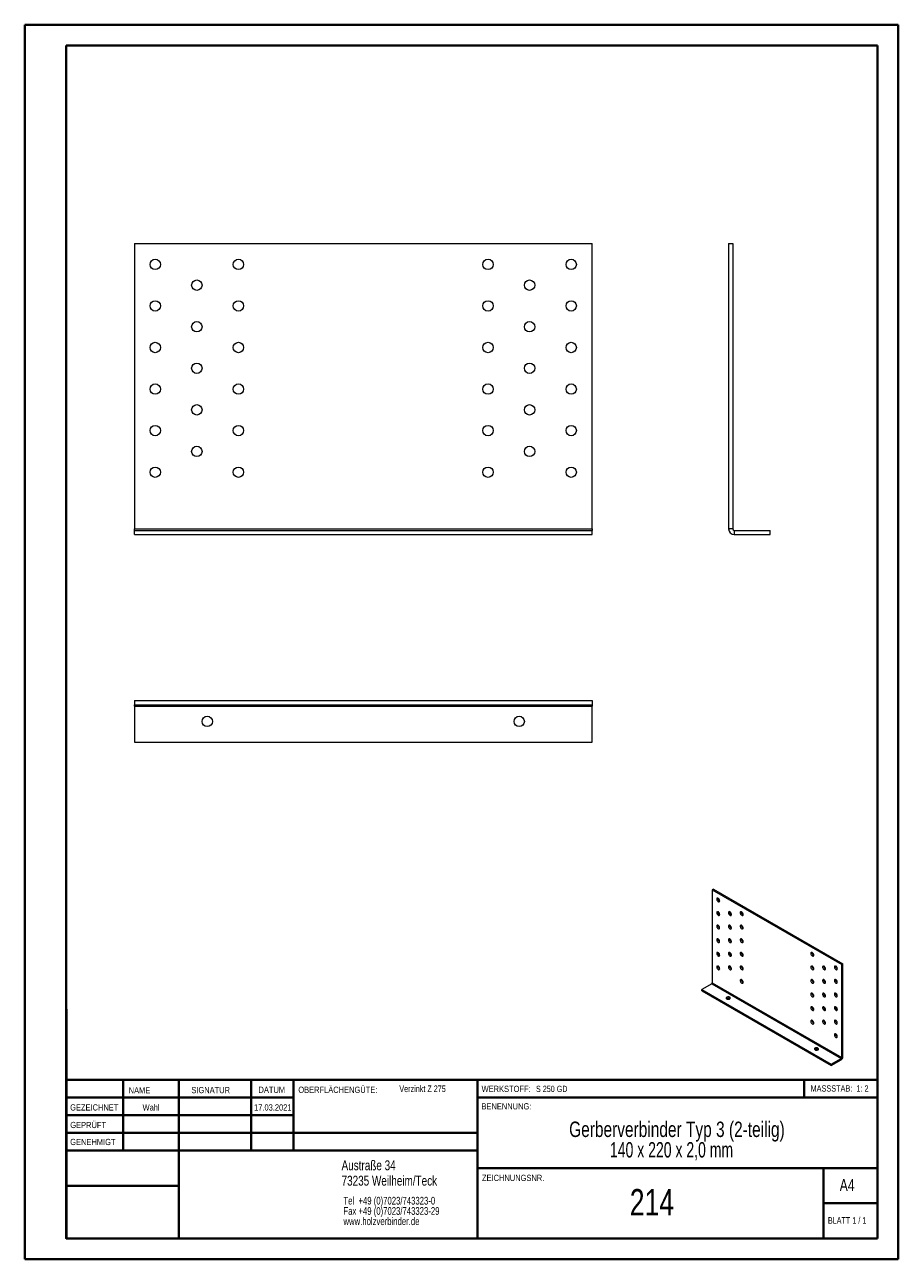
# Model space of a CAD drawing. Header units: millimetres. Extents: x 0 to 210, y 0 to 297.
import ezdxf

# ---------------------------------------------------------------- set-up
doc = ezdxf.new("R2010")
doc.units = ezdxf.units.MM
doc.styles.add('SLDTEXTSTYLE0', font='TXT', dxfattribs={"width": 0.75})
doc.styles.add('SLDTEXTSTYLE1', font='TXT', dxfattribs={"width": 0.681818})
doc.styles.add('SLDTEXTSTYLE2', font='TXT', dxfattribs={"width": 0.7})
doc.styles.add('SLDTEXTSTYLE3', font='TXT', dxfattribs={"width": 0.6875})
doc.styles.add('SLDTEXTSTYLE4', font='TXT', dxfattribs={"width": 0.680556})

# ---------------------------------------------------------------- blocks, each defined once
blk = doc.blocks.new('SW_NOTE_0')
at = {"color": 0, "linetype": 'Continuous', "lineweight": 0, "char_height": 1.8521, "attachment_point": 1, "style": 'SLDTEXTSTYLE0'}
for s, insert in [('Tel  +49 (0)7023/743323-0', (0, 2.39)), ('Fax +49 (0)7023/743323-29', (0, -0.08)), ('www.holzverbinder.de', (0, -2.55))]:
    blk.add_mtext(s, dxfattribs=dict(at, insert=insert))
blk = doc.blocks.new('SW_NOTE_1')
at = {"color": 0, "linetype": 'Continuous', "lineweight": 0, "char_height": 3.7042, "attachment_point": 2}
for s, insert, style in [('Gerberverbinder Typ 3 (2-teilig)', (36.75, 4.77), 'SLDTEXTSTYLE0'), ('140 x 220 x 2,0 mm', (35.45, -0.16), 'SLDTEXTSTYLE4')]:
    blk.add_mtext(s, dxfattribs=dict(at, insert=insert, style=style))

msp = doc.modelspace()

# ---------------------------------------------------------------- linework, layer by layer
at = {"color": 7, "linetype": 'Continuous', "lineweight": 40}
for p, q in [((0.08, 0.21), (0.08, 297.21)), ((0.08, 297.21), (210.08, 297.21)), ((210.08, 0.21), (210.08, 297.21)), ((210.08, 292.21), (210.08, 297.21)), ((10.08, 292.21), (205.08, 292.21)), ((10.08, 5.21), (10.08, 292.21)), ((205.08, 5.21), (205.08, 292.21)), ((10.11, 60.37), (10.11, 5.12)), ((205.08, 43.37), (10.11, 43.37)), ((23.71, 43.37), (23.71, 26.37)), ((37.1, 43.37), (37.1, 5.12)), ((54.51, 43.37), (54.51, 26.37)), ((64.71, 26.37), (64.71, 43.37)), ((108.91, 43.37), (108.91, 5.12)), ((187.47, 39.12), (187.47, 43.37)), ((64.71, 39.1), (10.11, 39.1)), ((205.08, 39.12), (108.91, 39.12)), ((64.71, 34.87), (10.11, 34.87)), ((108.91, 30.62), (10.11, 30.62)), ((108.91, 26.37), (10.11, 26.37)), ((108.91, 22.12), (205.08, 22.12)), ((192.08, 5.21), (192.08, 22.21)), ((37.1, 17.87), (10.11, 17.87)), ((10.11, 13.71), (10.08, 13.71)), ((205.08, 13.71), (192.08, 13.71)), ((10.11, 9.46), (10.08, 9.46)), ((10.08, 5.21), (205.08, 5.21)), ((205.08, 5.21), (180.99, 5.21)), ((0.08, 0.21), (210.08, 0.21))]:
    msp.add_line(p, q, dxfattribs=at)
at = {"color": 7, "linetype": 'Continuous', "lineweight": 15}
for p, q in [((26.45, 244.56), (26.45, 175.92)), ((26.45, 244.56), (136.45, 244.56)), ((136.45, 175.92), (136.45, 244.56)), ((169.28, 244.56), (169.28, 175.92)), ((169.28, 244.56), (170.28, 244.56)), ((170.28, 244.56), (170.28, 175.92)), ((26.45, 175.92), (136.45, 175.92)), ((26.45, 175.56), (26.45, 175.92)), ((26.45, 174.56), (26.45, 175.56)), ((26.45, 175.56), (136.45, 175.56)), ((136.45, 175.92), (136.45, 175.56)), ((136.45, 174.56), (136.45, 175.56)), ((170.28, 175.92), (169.28, 175.92)), ((170.65, 175.56), (170.65, 174.56)), ((170.65, 175.56), (179.28, 175.56)), ((179.28, 174.56), (179.28, 175.56)), ((26.45, 174.56), (136.45, 174.56)), ((170.65, 174.56), (179.28, 174.56)), ((26.45, 134.61), (136.45, 134.61)), ((26.45, 134.61), (26.45, 133.61)), ((136.45, 134.61), (136.45, 133.61)), ((26.45, 133.61), (136.45, 133.61)), ((26.45, 133.24), (26.45, 133.61)), ((26.45, 133.24), (136.45, 133.24)), ((26.45, 133.24), (26.45, 124.61)), ((136.45, 133.61), (136.45, 133.24)), ((136.45, 124.61), (136.45, 133.24)), ((26.45, 124.61), (136.45, 124.61)), ((165.65, 89.27), (165.37, 89.11)), ((165.37, 89.11), (165.37, 66.69)), ((165.37, 89.11), (196.48, 71.15)), ((165.65, 89.27), (196.76, 71.31)), ((167.06, 86.41), (167.13, 86.38)), ((167.06, 83.15), (167.13, 83.12)), ((169.89, 83.15), (169.96, 83.12)), ((172.72, 83.15), (172.78, 83.12)), ((167.06, 79.88), (167.13, 79.85)), ((169.89, 79.88), (169.96, 79.85)), ((172.72, 79.88), (172.78, 79.85)), ((167.06, 76.61), (167.13, 76.58)), ((169.89, 76.61), (169.96, 76.58)), ((172.72, 76.61), (172.78, 76.58)), ((167.06, 73.35), (167.13, 73.32)), ((169.89, 73.35), (169.96, 73.32)), ((172.72, 73.35), (172.78, 73.32)), ((189.69, 73.35), (189.75, 73.32)), ((196.76, 71.31), (196.48, 71.15)), ((196.76, 48.89), (196.76, 71.31)), ((167.06, 70.08), (167.13, 70.05)), ((169.89, 70.08), (169.96, 70.05)), ((172.72, 70.08), (172.78, 70.05)), ((189.69, 70.08), (189.75, 70.05)), ((192.52, 70.08), (192.58, 70.05)), ((195.35, 70.08), (195.41, 70.05)), ((196.48, 48.73), (196.48, 71.15)), ((165.26, 66.51), (162.82, 65.1)), ((165.26, 66.51), (196.37, 48.55)), ((165.37, 66.69), (196.48, 48.73)), ((172.72, 66.82), (172.78, 66.79)), ((189.69, 66.82), (189.75, 66.79)), ((192.52, 66.82), (192.58, 66.79)), ((195.35, 66.82), (195.41, 66.79)), ((162.82, 65.1), (193.93, 47.14)), ((162.82, 64.77), (162.82, 65.1)), ((162.82, 64.77), (193.93, 46.81)), ((189.69, 63.55), (189.75, 63.52)), ((192.52, 63.55), (192.58, 63.52)), ((195.35, 63.55), (195.41, 63.52)), ((189.69, 60.29), (189.75, 60.25)), ((192.52, 60.29), (192.58, 60.25)), ((195.35, 60.29), (195.41, 60.26)), ((189.69, 57.02), (189.75, 56.99)), ((192.52, 57.02), (192.58, 56.99)), ((195.35, 57.02), (195.41, 56.99)), ((195.35, 53.75), (195.41, 53.72)), ((193.93, 47.14), (196.37, 48.55)), ((193.93, 46.81), (196.37, 48.22)), ((196.37, 48.22), (196.37, 48.55)), ((196.76, 48.89), (196.48, 48.73)), ((193.93, 46.81), (193.93, 47.14))]:
    msp.add_line(p, q, dxfattribs=at)
at = {"color": 7, "linetype": 'Continuous', "lineweight": 0}
for p, q in [((64.71, 39.12), (10.11, 39.12)), ((23.71, 5.21), (23.71, 5.12)), ((54.51, 5.21), (54.51, 5.12))]:
    msp.add_line(p, q, dxfattribs=at)
at = {"color": 7, "linetype": 'Continuous', "lineweight": 15, "flags": 128}
for points in [[(166.78, 86.25), (166.87, 86.21), (166.96, 86.2), (167.04, 86.23), (167.09, 86.29), (167.13, 86.37), (167.13, 86.48), (167.11, 86.6), (167.07, 86.73), (167, 86.85), (166.92, 86.95), (166.83, 87.03), (166.73, 87.09), (166.64, 87.11), (166.56, 87.1), (166.49, 87.06), (166.45, 86.99), (166.43, 86.89), (166.43, 86.77), (166.47, 86.65), (166.52, 86.53), (166.6, 86.41), (166.68, 86.32), (166.78, 86.25)], [(166.78, 82.98), (166.87, 82.94), (166.96, 82.94), (167.04, 82.96), (167.09, 83.02), (167.13, 83.11), (167.13, 83.22), (167.11, 83.34), (167.07, 83.46), (167, 83.58), (166.92, 83.68), (166.83, 83.77), (166.73, 83.82), (166.64, 83.85), (166.56, 83.84), (166.49, 83.79), (166.45, 83.72), (166.43, 83.62), (166.43, 83.51), (166.47, 83.38), (166.52, 83.26), (166.6, 83.15), (166.68, 83.05), (166.78, 82.98)], [(169.61, 82.98), (169.7, 82.94), (169.79, 82.94), (169.87, 82.96), (169.92, 83.02), (169.95, 83.11), (169.96, 83.22), (169.94, 83.34), (169.9, 83.46), (169.83, 83.58), (169.75, 83.68), (169.66, 83.77), (169.56, 83.82), (169.47, 83.85), (169.38, 83.84), (169.32, 83.79), (169.27, 83.72), (169.26, 83.62), (169.26, 83.51), (169.29, 83.38), (169.35, 83.26), (169.42, 83.15), (169.51, 83.05), (169.61, 82.98)], [(172.44, 82.98), (172.53, 82.94), (172.62, 82.94), (172.69, 82.96), (172.75, 83.02), (172.78, 83.11), (172.79, 83.22), (172.77, 83.34), (172.73, 83.46), (172.66, 83.58), (172.58, 83.68), (172.48, 83.77), (172.39, 83.82), (172.3, 83.85), (172.21, 83.84), (172.15, 83.79), (172.1, 83.72), (172.08, 83.62), (172.09, 83.51), (172.12, 83.38), (172.18, 83.26), (172.25, 83.15), (172.34, 83.05), (172.44, 82.98)], [(166.78, 79.72), (166.87, 79.68), (166.96, 79.67), (167.04, 79.7), (167.09, 79.76), (167.13, 79.84), (167.13, 79.95), (167.11, 80.07), (167.07, 80.19), (167, 80.31), (166.92, 80.42), (166.83, 80.5), (166.73, 80.56), (166.64, 80.58), (166.56, 80.57), (166.49, 80.53), (166.45, 80.45), (166.43, 80.36), (166.43, 80.24), (166.47, 80.12), (166.52, 80), (166.6, 79.88), (166.68, 79.79), (166.78, 79.72)], [(169.61, 79.72), (169.7, 79.68), (169.79, 79.67), (169.87, 79.7), (169.92, 79.76), (169.95, 79.84), (169.96, 79.95), (169.94, 80.07), (169.9, 80.19), (169.83, 80.31), (169.75, 80.42), (169.66, 80.5), (169.56, 80.56), (169.47, 80.58), (169.38, 80.57), (169.32, 80.53), (169.27, 80.45), (169.26, 80.36), (169.26, 80.24), (169.29, 80.12), (169.35, 80), (169.42, 79.88), (169.51, 79.79), (169.61, 79.72)], [(172.44, 79.72), (172.53, 79.68), (172.62, 79.67), (172.69, 79.7), (172.75, 79.76), (172.78, 79.84), (172.79, 79.95), (172.77, 80.07), (172.73, 80.19), (172.66, 80.31), (172.58, 80.42), (172.48, 80.5), (172.39, 80.56), (172.3, 80.58), (172.21, 80.57), (172.15, 80.53), (172.1, 80.45), (172.08, 80.36), (172.09, 80.24), (172.12, 80.12), (172.18, 80), (172.25, 79.88), (172.34, 79.79), (172.44, 79.72)], [(166.78, 76.45), (166.87, 76.41), (166.96, 76.4), (167.04, 76.43), (167.09, 76.49), (167.13, 76.58), (167.13, 76.68), (167.11, 76.8), (167.07, 76.93), (167, 77.05), (166.92, 77.15), (166.83, 77.24), (166.73, 77.29), (166.64, 77.31), (166.56, 77.3), (166.49, 77.26), (166.45, 77.19), (166.43, 77.09), (166.43, 76.98), (166.47, 76.85), (166.52, 76.73), (166.6, 76.62), (166.68, 76.52), (166.78, 76.45)], [(169.61, 76.45), (169.7, 76.41), (169.79, 76.4), (169.87, 76.43), (169.92, 76.49), (169.95, 76.58), (169.96, 76.68), (169.94, 76.8), (169.9, 76.93), (169.83, 77.05), (169.75, 77.15), (169.66, 77.24), (169.56, 77.29), (169.47, 77.31), (169.38, 77.3), (169.32, 77.26), (169.27, 77.19), (169.26, 77.09), (169.26, 76.98), (169.29, 76.85), (169.35, 76.73), (169.42, 76.62), (169.51, 76.52), (169.61, 76.45)], [(172.44, 76.45), (172.53, 76.41), (172.62, 76.4), (172.69, 76.43), (172.75, 76.49), (172.78, 76.58), (172.79, 76.68), (172.77, 76.8), (172.73, 76.93), (172.66, 77.05), (172.58, 77.15), (172.48, 77.24), (172.39, 77.29), (172.3, 77.32), (172.21, 77.3), (172.15, 77.26), (172.1, 77.19), (172.08, 77.09), (172.09, 76.98), (172.12, 76.85), (172.18, 76.73), (172.25, 76.62), (172.34, 76.52), (172.44, 76.45)], [(166.78, 73.18), (166.87, 73.14), (166.96, 73.14), (167.04, 73.16), (167.09, 73.22), (167.13, 73.31), (167.13, 73.42), (167.11, 73.54), (167.07, 73.66), (167, 73.78), (166.92, 73.89), (166.83, 73.97), (166.73, 74.02), (166.64, 74.05), (166.56, 74.04), (166.49, 73.99), (166.45, 73.92), (166.43, 73.82), (166.43, 73.71), (166.47, 73.59), (166.52, 73.46), (166.6, 73.35), (166.68, 73.25), (166.78, 73.18)], [(169.61, 73.18), (169.7, 73.14), (169.79, 73.14), (169.87, 73.17), (169.92, 73.22), (169.95, 73.31), (169.96, 73.42), (169.94, 73.54), (169.9, 73.66), (169.83, 73.78), (169.75, 73.89), (169.66, 73.97), (169.56, 74.03), (169.47, 74.05), (169.38, 74.04), (169.32, 74), (169.27, 73.92), (169.26, 73.82), (169.26, 73.71), (169.29, 73.59), (169.35, 73.46), (169.42, 73.35), (169.51, 73.25), (169.61, 73.18)], [(172.44, 73.18), (172.53, 73.14), (172.62, 73.14), (172.69, 73.17), (172.75, 73.22), (172.78, 73.31), (172.79, 73.42), (172.77, 73.54), (172.73, 73.66), (172.66, 73.78), (172.58, 73.89), (172.48, 73.97), (172.39, 74.03), (172.3, 74.05), (172.21, 74.04), (172.15, 74), (172.1, 73.92), (172.08, 73.82), (172.09, 73.71), (172.12, 73.59), (172.18, 73.46), (172.25, 73.35), (172.34, 73.26), (172.44, 73.18)], [(189.41, 73.19), (189.5, 73.15), (189.59, 73.14), (189.67, 73.17), (189.72, 73.23), (189.75, 73.31), (189.76, 73.42), (189.74, 73.54), (189.7, 73.66), (189.63, 73.78), (189.55, 73.89), (189.46, 73.97), (189.36, 74.03), (189.27, 74.05), (189.18, 74.04), (189.12, 74), (189.07, 73.92), (189.05, 73.83), (189.06, 73.71), (189.09, 73.59), (189.15, 73.47), (189.22, 73.35), (189.31, 73.26), (189.41, 73.19)], [(166.78, 69.92), (166.87, 69.88), (166.96, 69.87), (167.04, 69.9), (167.09, 69.96), (167.13, 70.04), (167.13, 70.15), (167.11, 70.27), (167.07, 70.4), (167, 70.51), (166.92, 70.62), (166.83, 70.7), (166.73, 70.76), (166.64, 70.78), (166.56, 70.77), (166.49, 70.73), (166.45, 70.66), (166.43, 70.56), (166.43, 70.44), (166.47, 70.32), (166.52, 70.2), (166.6, 70.08), (166.68, 69.99), (166.78, 69.92)], [(169.61, 69.92), (169.7, 69.88), (169.79, 69.87), (169.87, 69.9), (169.92, 69.96), (169.95, 70.04), (169.96, 70.15), (169.94, 70.27), (169.9, 70.4), (169.83, 70.51), (169.75, 70.62), (169.66, 70.7), (169.56, 70.76), (169.47, 70.78), (169.38, 70.77), (169.32, 70.73), (169.27, 70.66), (169.26, 70.56), (169.26, 70.44), (169.29, 70.32), (169.35, 70.2), (169.42, 70.08), (169.51, 69.99), (169.61, 69.92)], [(172.44, 69.92), (172.53, 69.88), (172.62, 69.87), (172.69, 69.9), (172.75, 69.96), (172.78, 70.04), (172.79, 70.15), (172.77, 70.27), (172.73, 70.4), (172.66, 70.51), (172.58, 70.62), (172.48, 70.7), (172.39, 70.76), (172.3, 70.78), (172.21, 70.77), (172.15, 70.73), (172.1, 70.66), (172.08, 70.56), (172.09, 70.44), (172.12, 70.32), (172.18, 70.2), (172.25, 70.08), (172.34, 69.99), (172.44, 69.92)], [(189.41, 69.92), (189.5, 69.88), (189.59, 69.87), (189.67, 69.9), (189.72, 69.96), (189.75, 70.05), (189.76, 70.15), (189.74, 70.27), (189.7, 70.4), (189.63, 70.52), (189.55, 70.62), (189.46, 70.71), (189.36, 70.76), (189.27, 70.78), (189.18, 70.77), (189.12, 70.73), (189.07, 70.66), (189.05, 70.56), (189.06, 70.45), (189.09, 70.32), (189.15, 70.2), (189.22, 70.09), (189.31, 69.99), (189.41, 69.92)], [(192.24, 69.92), (192.33, 69.88), (192.42, 69.87), (192.49, 69.9), (192.55, 69.96), (192.58, 70.05), (192.59, 70.15), (192.57, 70.27), (192.52, 70.4), (192.46, 70.52), (192.38, 70.62), (192.28, 70.71), (192.19, 70.76), (192.09, 70.78), (192.01, 70.77), (191.95, 70.73), (191.9, 70.66), (191.88, 70.56), (191.89, 70.45), (191.92, 70.32), (191.98, 70.2), (192.05, 70.09), (192.14, 69.99), (192.24, 69.92)], [(195.06, 69.92), (195.16, 69.88), (195.25, 69.87), (195.32, 69.9), (195.38, 69.96), (195.41, 70.05), (195.42, 70.15), (195.4, 70.27), (195.35, 70.4), (195.29, 70.52), (195.2, 70.62), (195.11, 70.71), (195.02, 70.76), (194.92, 70.78), (194.84, 70.77), (194.78, 70.73), (194.73, 70.66), (194.71, 70.56), (194.72, 70.45), (194.75, 70.32), (194.81, 70.2), (194.88, 70.09), (194.97, 69.99), (195.06, 69.92)], [(172.44, 66.65), (172.53, 66.61), (172.62, 66.61), (172.69, 66.63), (172.75, 66.69), (172.78, 66.78), (172.79, 66.89), (172.77, 67.01), (172.73, 67.13), (172.66, 67.25), (172.58, 67.35), (172.48, 67.44), (172.39, 67.49), (172.3, 67.52), (172.21, 67.51), (172.15, 67.46), (172.1, 67.39), (172.08, 67.29), (172.09, 67.18), (172.12, 67.05), (172.18, 66.93), (172.25, 66.82), (172.34, 66.72), (172.44, 66.65)], [(189.41, 66.65), (189.5, 66.61), (189.59, 66.61), (189.67, 66.63), (189.72, 66.69), (189.75, 66.78), (189.76, 66.89), (189.74, 67.01), (189.7, 67.13), (189.63, 67.25), (189.55, 67.36), (189.46, 67.44), (189.36, 67.49), (189.27, 67.52), (189.18, 67.51), (189.12, 67.46), (189.07, 67.39), (189.05, 67.29), (189.06, 67.18), (189.09, 67.06), (189.15, 66.93), (189.22, 66.82), (189.31, 66.72), (189.41, 66.65)], [(192.24, 66.65), (192.33, 66.61), (192.42, 66.61), (192.49, 66.63), (192.55, 66.69), (192.58, 66.78), (192.59, 66.89), (192.57, 67.01), (192.52, 67.13), (192.46, 67.25), (192.38, 67.36), (192.28, 67.44), (192.19, 67.49), (192.09, 67.52), (192.01, 67.51), (191.95, 67.46), (191.9, 67.39), (191.88, 67.29), (191.89, 67.18), (191.92, 67.06), (191.98, 66.93), (192.05, 66.82), (192.14, 66.72), (192.24, 66.65)], [(195.06, 66.65), (195.16, 66.61), (195.25, 66.61), (195.32, 66.64), (195.38, 66.69), (195.41, 66.78), (195.42, 66.89), (195.4, 67.01), (195.35, 67.13), (195.29, 67.25), (195.2, 67.36), (195.11, 67.44), (195.02, 67.5), (194.92, 67.52), (194.84, 67.51), (194.78, 67.47), (194.73, 67.39), (194.71, 67.29), (194.72, 67.18), (194.75, 67.06), (194.81, 66.93), (194.88, 66.82), (194.97, 66.72), (195.06, 66.65)], [(168.83, 63.26), (168.75, 63.2), (168.7, 63.13), (168.68, 63.05), (168.71, 62.97), (168.77, 62.9), (168.86, 62.84), (168.97, 62.8), (169.1, 62.77), (169.23, 62.77), (169.37, 62.79), (169.49, 62.83), (169.58, 62.88), (169.65, 62.95), (169.68, 63.03), (169.68, 63.11), (169.64, 63.18), (169.56, 63.25), (169.46, 63.3), (169.33, 63.33), (169.2, 63.35), (169.07, 63.34), (168.94, 63.31), (168.83, 63.26)], [(189.41, 63.39), (189.5, 63.35), (189.59, 63.34), (189.67, 63.37), (189.72, 63.43), (189.75, 63.51), (189.76, 63.62), (189.74, 63.74), (189.7, 63.86), (189.63, 63.98), (189.55, 64.09), (189.46, 64.17), (189.36, 64.23), (189.27, 64.25), (189.18, 64.24), (189.12, 64.2), (189.07, 64.13), (189.05, 64.03), (189.06, 63.91), (189.09, 63.79), (189.15, 63.67), (189.22, 63.55), (189.31, 63.46), (189.41, 63.39)], [(192.24, 63.39), (192.33, 63.35), (192.42, 63.34), (192.49, 63.37), (192.55, 63.43), (192.58, 63.51), (192.59, 63.62), (192.57, 63.74), (192.52, 63.87), (192.46, 63.98), (192.38, 64.09), (192.28, 64.17), (192.19, 64.23), (192.09, 64.25), (192.01, 64.24), (191.95, 64.2), (191.9, 64.13), (191.88, 64.03), (191.89, 63.91), (191.92, 63.79), (191.98, 63.67), (192.05, 63.55), (192.14, 63.46), (192.24, 63.39)], [(195.06, 63.39), (195.16, 63.35), (195.25, 63.34), (195.32, 63.37), (195.38, 63.43), (195.41, 63.51), (195.42, 63.62), (195.4, 63.74), (195.35, 63.87), (195.29, 63.98), (195.2, 64.09), (195.11, 64.17), (195.02, 64.23), (194.92, 64.25), (194.84, 64.24), (194.78, 64.2), (194.73, 64.13), (194.71, 64.03), (194.72, 63.91), (194.75, 63.79), (194.81, 63.67), (194.88, 63.55), (194.97, 63.46), (195.06, 63.39)], [(189.41, 60.12), (189.5, 60.08), (189.59, 60.08), (189.67, 60.1), (189.72, 60.16), (189.75, 60.25), (189.76, 60.35), (189.74, 60.47), (189.7, 60.6), (189.63, 60.72), (189.55, 60.82), (189.46, 60.91), (189.36, 60.96), (189.27, 60.99), (189.18, 60.98), (189.12, 60.93), (189.07, 60.86), (189.05, 60.76), (189.06, 60.65), (189.09, 60.52), (189.15, 60.4), (189.22, 60.29), (189.31, 60.19), (189.41, 60.12)], [(192.24, 60.12), (192.33, 60.08), (192.42, 60.08), (192.49, 60.1), (192.55, 60.16), (192.58, 60.25), (192.59, 60.35), (192.57, 60.47), (192.52, 60.6), (192.46, 60.72), (192.38, 60.82), (192.28, 60.91), (192.19, 60.96), (192.09, 60.99), (192.01, 60.98), (191.95, 60.93), (191.9, 60.86), (191.88, 60.76), (191.89, 60.65), (191.92, 60.52), (191.98, 60.4), (192.05, 60.29), (192.14, 60.19), (192.24, 60.12)], [(195.06, 60.12), (195.16, 60.08), (195.25, 60.08), (195.32, 60.1), (195.38, 60.16), (195.41, 60.25), (195.42, 60.35), (195.4, 60.47), (195.35, 60.6), (195.29, 60.72), (195.2, 60.82), (195.11, 60.91), (195.02, 60.96), (194.92, 60.99), (194.84, 60.98), (194.78, 60.93), (194.73, 60.86), (194.71, 60.76), (194.72, 60.65), (194.75, 60.52), (194.81, 60.4), (194.88, 60.29), (194.97, 60.19), (195.06, 60.12)], [(189.41, 56.86), (189.5, 56.82), (189.59, 56.81), (189.67, 56.84), (189.72, 56.89), (189.75, 56.98), (189.76, 57.09), (189.74, 57.21), (189.7, 57.33), (189.63, 57.45), (189.55, 57.56), (189.46, 57.64), (189.36, 57.7), (189.27, 57.72), (189.18, 57.71), (189.12, 57.67), (189.07, 57.59), (189.05, 57.5), (189.06, 57.38), (189.09, 57.26), (189.15, 57.13), (189.22, 57.02), (189.31, 56.93), (189.41, 56.86)], [(192.24, 56.86), (192.33, 56.82), (192.42, 56.81), (192.49, 56.84), (192.55, 56.9), (192.58, 56.98), (192.59, 57.09), (192.57, 57.21), (192.52, 57.33), (192.46, 57.45), (192.38, 57.56), (192.28, 57.64), (192.19, 57.7), (192.09, 57.72), (192.01, 57.71), (191.95, 57.67), (191.9, 57.59), (191.88, 57.5), (191.89, 57.38), (191.92, 57.26), (191.98, 57.13), (192.05, 57.02), (192.14, 56.93), (192.24, 56.86)], [(195.06, 56.86), (195.16, 56.82), (195.25, 56.81), (195.32, 56.84), (195.38, 56.9), (195.41, 56.98), (195.42, 57.09), (195.4, 57.21), (195.35, 57.33), (195.29, 57.45), (195.2, 57.56), (195.11, 57.64), (195.02, 57.7), (194.92, 57.72), (194.84, 57.71), (194.78, 57.67), (194.73, 57.59), (194.71, 57.5), (194.72, 57.38), (194.75, 57.26), (194.81, 57.13), (194.88, 57.02), (194.97, 56.93), (195.06, 56.86)], [(195.06, 53.59), (195.16, 53.55), (195.25, 53.54), (195.32, 53.57), (195.38, 53.63), (195.41, 53.72), (195.42, 53.82), (195.4, 53.94), (195.35, 54.07), (195.29, 54.19), (195.2, 54.29), (195.11, 54.37), (195.02, 54.43), (194.92, 54.45), (194.84, 54.44), (194.78, 54.4), (194.73, 54.33), (194.71, 54.23), (194.72, 54.12), (194.75, 53.99), (194.81, 53.87), (194.88, 53.76), (194.97, 53.66), (195.06, 53.59)], [(190.04, 51.02), (189.96, 50.95), (189.91, 50.88), (189.9, 50.8), (189.92, 50.73), (189.98, 50.65), (190.07, 50.6), (190.18, 50.55), (190.31, 50.53), (190.45, 50.53), (190.58, 50.54), (190.7, 50.58), (190.8, 50.64), (190.86, 50.71), (190.89, 50.78), (190.89, 50.86), (190.85, 50.94), (190.77, 51), (190.67, 51.05), (190.55, 51.09), (190.41, 51.1), (190.28, 51.09), (190.15, 51.06), (190.04, 51.02)]]:
    msp.add_lwpolyline(points, dxfattribs=at)
at = {"color": 7, "linetype": 'Continuous', "lineweight": 15}
for centre in [(31.45, 239.56), (51.45, 239.56), (111.45, 239.56), (131.45, 239.56), (41.45, 234.56), (121.45, 234.56), (31.45, 229.56), (51.45, 229.56), (111.45, 229.56), (131.45, 229.56), (41.45, 224.56), (121.45, 224.56), (31.45, 219.56), (51.45, 219.56), (111.45, 219.56), (131.45, 219.56), (41.45, 214.56), (121.45, 214.56), (31.45, 209.56), (51.45, 209.56), (111.45, 209.56), (131.45, 209.56), (41.45, 204.56), (121.45, 204.56), (31.45, 199.56), (51.45, 199.56), (111.45, 199.56), (131.45, 199.56), (41.45, 194.56), (121.45, 194.56), (31.45, 189.56), (51.45, 189.56), (111.45, 189.56), (131.45, 189.56), (43.95, 129.61), (118.95, 129.61)]:
    msp.add_circle(centre, 1.25, dxfattribs=at)
for centre, radius, start, end in [((170.65, 175.92), 1.37, 180, 270), ((170.65, 175.92), 0.368, 180, 270), ((167.45, 87.04), 0.734, 175.4432, 238.4494), ((167.45, 83.77), 0.734, 175.4432, 238.4494), ((170.27, 83.77), 0.734, 175.4432, 238.4494), ((173.1, 83.77), 0.734, 175.4432, 238.4494), ((167.45, 80.51), 0.734, 175.4432, 238.4494), ((170.27, 80.51), 0.734, 175.4432, 238.4494), ((173.1, 80.51), 0.734, 175.4432, 238.4494), ((167.45, 77.24), 0.734, 175.4432, 238.4494), ((170.27, 77.24), 0.734, 175.4432, 238.4494), ((173.1, 77.24), 0.734, 175.4432, 238.4494), ((167.45, 73.97), 0.734, 175.4432, 238.4494), ((170.27, 73.97), 0.734, 175.4432, 238.4494), ((173.1, 73.97), 0.734, 175.4432, 238.4494), ((190.07, 73.98), 0.734, 175.4432, 238.4494), ((167.45, 70.71), 0.734, 175.4432, 238.4494), ((170.27, 70.71), 0.734, 175.4432, 238.4494), ((173.1, 70.71), 0.734, 175.4432, 238.4494), ((190.07, 70.71), 0.734, 175.4432, 238.4494), ((192.9, 70.71), 0.734, 175.4432, 238.4494), ((195.73, 70.71), 0.734, 175.4432, 238.4494), ((165.14, 66.7), 0.226, 302.6055, 357.3945), ((173.1, 67.44), 0.734, 175.4432, 238.4494), ((190.07, 67.44), 0.734, 175.4432, 238.4494), ((192.9, 67.44), 0.734, 175.4432, 238.4494), ((195.73, 67.44), 0.734, 175.4432, 238.4494), ((169.18, 62.31), 0.717, 54.8726, 125.1274), ((190.07, 64.18), 0.734, 175.4432, 238.4494), ((192.9, 64.18), 0.734, 175.4432, 238.4494), ((195.73, 64.18), 0.734, 175.4432, 238.4494), ((190.07, 60.91), 0.734, 175.4432, 238.4494), ((192.9, 60.91), 0.734, 175.4432, 238.4494), ((195.73, 60.91), 0.734, 175.4432, 238.4494), ((190.07, 57.64), 0.734, 175.4432, 238.4494), ((192.9, 57.64), 0.734, 175.4432, 238.4494), ((195.73, 57.64), 0.734, 175.4432, 238.4494), ((195.73, 54.38), 0.734, 175.4432, 238.4494), ((190.4, 50.06), 0.717, 54.8726, 125.1274), ((195.92, 48.93), 0.841, 302.6055, 357.3945), ((196.25, 48.74), 0.226, 302.6055, 357.3945)]:
    msp.add_arc(centre, radius, start, end, dxfattribs=at)

# ---------------------------------------------------------------- block references
at = {"color": 7, "linetype": 'Continuous', "lineweight": 0}
for name, p in [('SW_NOTE_1', (120.12, 28.57)), ('SW_NOTE_0', (76.7, 12.85))]:
    msp.add_blockref(name, p, dxfattribs=at)

# ---------------------------------------------------------------- texts
for s, insert, char_height, attachment_point, style in [('NAME', (25.07, 41.62), 1.5, 1, 'SLDTEXTSTYLE0'), ('SIGNATUR', (40.14, 41.68), 1.5, 1, 'SLDTEXTSTYLE0'), ('DATUM', (56.28, 41.74), 1.5, 1, 'SLDTEXTSTYLE0'), ('OBERFLÄCHENGÜTE:', (65.86, 41.74), 1.5, 1, 'SLDTEXTSTYLE0'), ('Verzinkt Z 275', (90.14, 42.03), 1.5875, 1, 'SLDTEXTSTYLE0'), ('WERKSTOFF:', (109.91, 41.96), 1.5, 1, 'SLDTEXTSTYLE0'), ('S 250 GD', (122.99, 41.96), 1.5, 1, 'SLDTEXTSTYLE3'), ('MASSSTAB:  1: 2', (188.99, 42.07), 1.5, 1, 'SLDTEXTSTYLE2'), ('GEZEICHNET', (11, 37.51), 1.5, 1, 'SLDTEXTSTYLE0'), ('Wahl', (30.46, 37.5), 1.499, 2, 'SLDTEXTSTYLE0'), ('17.03.2021', (59.72, 37.5), 1.499, 2, 'SLDTEXTSTYLE0'), ('BENENNUNG:', (109.88, 37.77), 1.5, 1, 'SLDTEXTSTYLE0'), ('GEPRÜFT', (11.03, 33.28), 1.5, 1, 'SLDTEXTSTYLE0'), ('GENEHMIGT', (11.02, 29.19), 1.5, 1, 'SLDTEXTSTYLE0'), ('Austraße 34', (76.25, 24.02), 2.3813, 1, 'SLDTEXTSTYLE0'), ('73235 Weilheim/Teck', (76.25, 20.32), 2.3813, 1, 'SLDTEXTSTYLE0'), ('ZEICHNUNGSNR.', (110, 20.55), 1.5, 1, 'SLDTEXTSTYLE0'), ('A4', (196, 19.52), 2.91, 1, 'SLDTEXTSTYLE0'), ('214', (150.85, 17.12), 6.35, 2, 'SLDTEXTSTYLE0'), ('BLATT 1 / 1', (193.16, 10.36), 1.5875, 1, 'SLDTEXTSTYLE1')]:
    msp.add_mtext(s, dxfattribs=dict(at, insert=insert, char_height=char_height, attachment_point=attachment_point, style=style))

doc.saveas('drawing.dxf')
